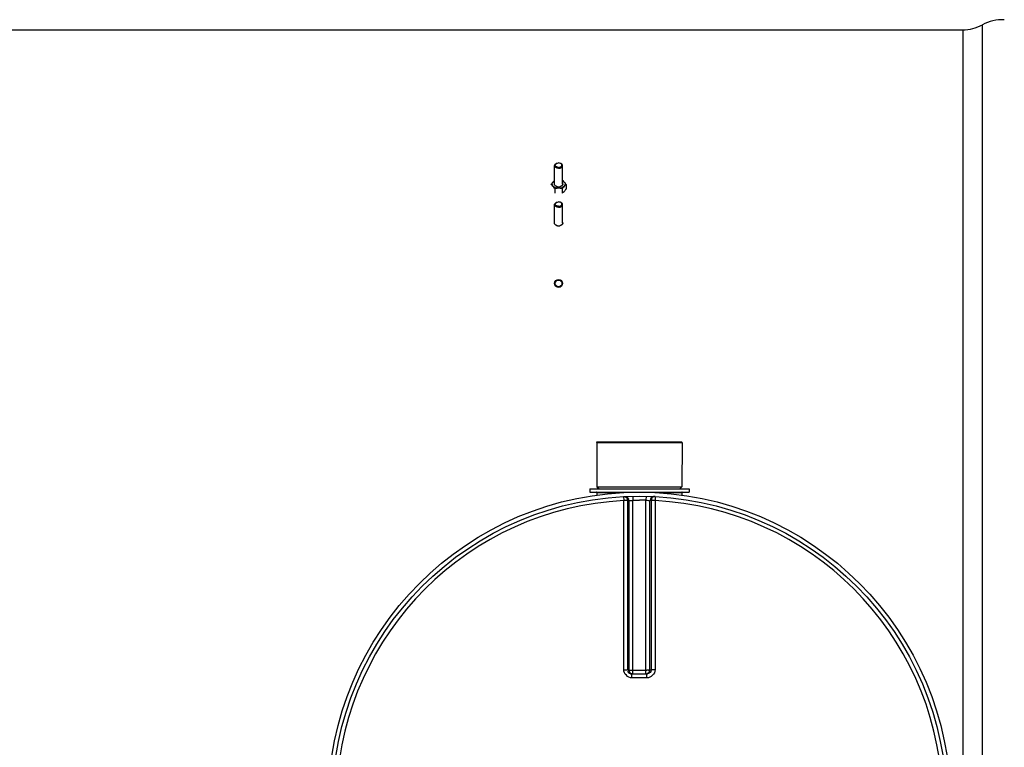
# Model space of a CAD drawing. Header units: millimetres. Extents: x 0 to 297, y 0 to 210.
# Tile 128 of 256: x 162.02 to 170.55, y 92.62 to 98.92. Entities that reach past the tile are written whole.
import ezdxf

# ---------------------------------------------------------------- set-up
doc = ezdxf.new("R2010")
doc.units = ezdxf.units.MM
doc.header["$LTSCALE"] = 16.335
doc.layers.get('0').update_dxf_attribs({"linetype": 'CONTINUOUS'})
for name, color, linetype in [('01_GLOBAL', 7, 'CONTINUOUS'), ('AXE-VISSERIE', 7, 'CONTINUOUS'), ('AXES_REF', 7, 'CONTINUOUS')]:
    doc.layers.add(name, color=color, linetype=linetype)

msp = doc.modelspace()

# ---------------------------------------------------------------- linework, layer by layer
at = {"color": 7, "linetype": 'Continuous'}
for p, q in [((147.8558, 98.8335), (170.1858, 98.8335)), ((166.6668, 97.6762), (166.6699, 97.6775)), ((166.7048, 97.6762), (166.7018, 97.6775)), ((166.7505, 97.4952), (166.7505, 97.455)), ((166.6535, 97.4592), (166.6535, 97.419)), ((166.7181, 97.4592), (166.7181, 97.419)), ((166.6668, 97.3388), (166.6699, 97.34)), ((166.7048, 97.3388), (166.7018, 97.34)), ((167.0166, 95.26), (167.7551, 95.26)), ((167.0166, 95.26), (167.0183, 94.875)), ((167.7551, 95.26), (167.7533, 94.875)), ((166.9553, 94.8575), (167.8163, 94.8575)), ((166.9553, 94.8575), (166.9553, 94.8295)), ((166.9553, 94.8295), (167.8163, 94.8295)), ((167.0183, 94.875), (167.7533, 94.875)), ((167.0183, 94.875), (167.0358, 94.8575)), ((167.0183, 94.826), (167.0183, 94.8043)), ((167.7533, 94.875), (167.7358, 94.8575)), ((167.7533, 94.826), (167.7533, 94.8043)), ((167.8163, 94.8575), (167.8163, 94.8295)), ((167.3204, 93.2556), (167.3173, 93.2558)), ((167.3204, 93.2556), (167.4512, 93.2556)), ((167.4543, 93.2558), (167.4512, 93.2556))]:
    msp.add_line(p, q, dxfattribs=at)
at = {"color": 9, "linetype": 'Continuous'}
for p, q in [((170.1858, 98.8335), (170.1858, 85.4355)), ((170.3558, 85.3914), (170.3558, 98.8775)), ((167.0183, 94.826), (167.251, 94.826)), ((167.5206, 94.826), (167.7533, 94.826)), ((167.2481, 94.7909), (167.2499, 94.7569)), ((167.2499, 93.291), (167.2499, 94.7569)), ((167.2846, 93.2907), (167.2846, 94.7561)), ((167.2945, 94.7565), (167.2945, 93.2898)), ((167.3284, 94.7938), (167.3292, 94.7598)), ((167.3292, 93.2556), (167.3292, 94.7598)), ((167.4432, 94.7938), (167.4424, 94.7598)), ((167.4424, 93.2556), (167.4424, 94.7598)), ((167.4771, 93.2898), (167.4771, 94.7565)), ((167.487, 94.7561), (167.487, 93.2907)), ((167.5235, 94.7909), (167.5217, 94.7569)), ((167.5217, 94.7569), (167.5217, 93.291)), ((167.2846, 93.2907), (167.2945, 93.2898)), ((167.3292, 93.2894), (167.4424, 93.2894)), ((167.4771, 93.2898), (167.487, 93.2907)), ((167.3204, 93.221), (167.3204, 93.2556)), ((167.3858, 93.221), (167.3204, 93.221)), ((167.4512, 93.221), (167.3858, 93.221)), ((167.4512, 93.221), (167.4512, 93.2556))]:
    msp.add_line(p, q, dxfattribs=at)
at = {"color": 7, "linetype": 'Continuous'}
for centre, radius in [((166.6858, 96.6376), 0.035), ((166.6858, 96.6376), 0.0293), ((167.3858, 92.1345), 2.66)]:
    msp.add_circle(centre, radius, dxfattribs=at)
for centre, radius, start, end in [((170.5257, 98.5715), 0.35, 86.70179, 119.05289), ((170.1858, 99.1835), 0.35, 270, 299.05289), ((166.6807, 97.6507), 0.0289, 118.31431, 121.80781), ((166.6822, 97.6478), 0.0321, 112.55141, 118.27433), ((166.6894, 97.6478), 0.0321, 61.72567, 67.44859), ((166.6909, 97.6507), 0.0289, 58.19219, 61.68569), ((166.5207, 97.3748), 0.1568, 41.94563, 50.15916), ((166.7528, 97.4119), 0.1552, 131.09414, 138.09515), ((166.6826, 97.5178), 0.0431, 247.3831, 248.83931), ((166.6858, 97.53), 0.0558, 260.12851, 279.87149), ((166.689, 97.5178), 0.0431, 291.16069, 292.6169), ((166.6188, 97.4119), 0.1552, 41.90485, 48.90586), ((166.8509, 97.3748), 0.1568, 129.84084, 138.05437), ((166.3635, 97.251), 0.357, 35.67965, 36.40745), ((167.0081, 97.251), 0.357, 143.59255, 144.32035), ((166.6177, 97.5394), 0.1568, 309.84084, 318.05437), ((166.6807, 97.3132), 0.0289, 118.31431, 121.80781), ((166.6822, 97.3104), 0.0321, 112.55141, 118.27433), ((166.6894, 97.3104), 0.0321, 61.72567, 67.44859), ((166.6909, 97.3132), 0.0289, 58.19219, 61.68569), ((166.6826, 97.1803), 0.0431, 247.3831, 248.83931), ((166.6858, 97.1926), 0.0558, 260.12851, 279.87149), ((166.689, 97.1803), 0.0431, 291.16069, 292.6169), ((167.0148, 94.826), 0.0035, 0, 90), ((167.7568, 94.826), 0.0035, 90, 180)]:
    msp.add_arc(centre, radius, start, end, dxfattribs=at)
at = {"color": 9, "linetype": 'Continuous'}
for centre, radius, start, end in [((167.3858, 92.1345), 2.6259, 92.96745, 177.03255), ((167.4205, 92.1352), 2.6244, 92.75322, 92.96811), ((167.3858, 92.1362), 2.6242, 88.76403, 89.99998), ((167.3511, 92.1352), 2.6244, 87.03189, 87.24678), ((167.3858, 92.1345), 2.6259, 2.96745, 87.03255), ((167.3167, 94.4723), 1.1828, 270.20147, 270.43504), ((167.4549, 94.4722), 1.1828, 269.565, 269.79411), ((167.3219, 93.3079), 0.0523, 256.57668, 260.47111), ((167.3213, 93.304), 0.0484, 260.43082, 265.24383), ((167.4404, 93.3011), 0.0464, 283.7408, 289.36219), ((167.4409, 93.2998), 0.0451, 289.32474, 295.13896)]:
    msp.add_arc(centre, radius, start, end, dxfattribs=at)
at = {"color": 7, "linetype": 'Continuous'}
for points, knots in [([(166.6508, 97.6573), (166.6508, 97.6592), (166.6526, 97.6678), (166.6606, 97.6737), (166.6668, 97.6762)], [0, 0, 0, 0, 0.220303, 1, 1, 1, 1]), ([(166.6858, 97.6348), (166.6773, 97.6348), (166.662, 97.6374), (166.6508, 97.651), (166.6508, 97.6573)], [0, 0, 0, 0, 0.575061, 1, 1, 1, 1]), ([(166.6858, 97.6429), (166.6802, 97.6429), (166.6701, 97.6447), (166.6576, 97.6527), (166.6553, 97.6668), (166.6618, 97.673), (166.6654, 97.6752)], [0, 0, 0, 0, 0.307767, 0.561503, 0.765581, 1, 1, 1, 1]), ([(166.6858, 97.6429), (166.6914, 97.6429), (166.7015, 97.6447), (166.714, 97.6527), (166.7163, 97.6668), (166.7098, 97.673), (166.7062, 97.6752)], [0, 0, 0, 0, 0.307767, 0.561503, 0.765581, 1, 1, 1, 1]), ([(166.6858, 97.6348), (166.6943, 97.6348), (166.7096, 97.6374), (166.7208, 97.651), (166.7208, 97.6573)], [0, 0, 0, 0, 0.575061, 1, 1, 1, 1]), ([(166.7208, 97.6573), (166.7208, 97.6592), (166.719, 97.6678), (166.711, 97.6737), (166.7048, 97.6762)], [0, 0, 0, 0, 0.220303, 1, 1, 1, 1]), ([(166.666, 97.478), (166.6643, 97.4788), (166.6582, 97.4818), (166.6527, 97.4869), (166.6508, 97.4914)], [0, 0, 0, 0, 0.282313, 1, 1, 1, 1]), ([(166.6858, 97.4616), (166.6766, 97.4616), (166.6644, 97.4635), (166.6533, 97.4682), (166.6508, 97.4695)], [0, 0, 0, 0, 0.763299, 1, 1, 1, 1]), ([(166.7208, 97.4695), (166.7183, 97.4682), (166.7072, 97.4635), (166.695, 97.4616), (166.6858, 97.4616)], [0, 0, 0, 0, 0.236701, 1, 1, 1, 1]), ([(166.7208, 97.4914), (166.7202, 97.49), (166.7166, 97.484), (166.7105, 97.4801), (166.7056, 97.478)], [0, 0, 0, 0, 0.223041, 1, 1, 1, 1]), ([(166.6508, 97.3199), (166.6508, 97.3218), (166.6526, 97.3304), (166.6606, 97.3362), (166.6668, 97.3388)], [0, 0, 0, 0, 0.220303, 1, 1, 1, 1]), ([(166.6858, 97.2974), (166.6773, 97.2974), (166.662, 97.2999), (166.6508, 97.3136), (166.6508, 97.3199)], [0, 0, 0, 0, 0.575061, 1, 1, 1, 1]), ([(166.6858, 97.3054), (166.6802, 97.3054), (166.6701, 97.3072), (166.6576, 97.3153), (166.6553, 97.3294), (166.6618, 97.3355), (166.6654, 97.3378)], [0, 0, 0, 0, 0.307767, 0.561503, 0.765581, 1, 1, 1, 1]), ([(166.6858, 97.3054), (166.6914, 97.3054), (166.7015, 97.3072), (166.714, 97.3153), (166.7163, 97.3294), (166.7098, 97.3355), (166.7062, 97.3378)], [0, 0, 0, 0, 0.307767, 0.561503, 0.765581, 1, 1, 1, 1]), ([(166.6858, 97.2974), (166.6943, 97.2974), (166.7096, 97.2999), (166.7208, 97.3136), (166.7208, 97.3199)], [0, 0, 0, 0, 0.575061, 1, 1, 1, 1]), ([(166.7208, 97.3199), (166.7208, 97.3218), (166.719, 97.3304), (166.711, 97.3362), (166.7048, 97.3388)], [0, 0, 0, 0, 0.220303, 1, 1, 1, 1]), ([(166.666, 97.1406), (166.6643, 97.1413), (166.6582, 97.1443), (166.6527, 97.1494), (166.6508, 97.1539)], [0, 0, 0, 0, 0.282313, 1, 1, 1, 1]), ([(166.7208, 97.1539), (166.7202, 97.1525), (166.7166, 97.1466), (166.7105, 97.1426), (166.7056, 97.1406)], [0, 0, 0, 0, 0.223041, 1, 1, 1, 1])]:
    msp.add_open_spline(points, degree=3, knots=knots, dxfattribs=at)
for points in [[(166.6699, 97.6775), (166.6749, 97.6796), (166.6804, 97.6805), (166.6858, 97.6805)], [(166.7017, 97.6775), (166.6968, 97.6796), (166.6912, 97.6805), (166.6858, 97.6805)], [(166.6211, 97.4952), (166.6262, 97.5022), (166.6315, 97.5091), (166.6373, 97.5156)], [(166.6373, 97.4796), (166.633, 97.4844), (166.6266, 97.4976), (166.633, 97.5108), (166.6373, 97.5156)], [(166.6373, 97.5156), (166.6411, 97.5198), (166.6458, 97.5231), (166.6508, 97.5257)], [(166.6508, 97.4629), (166.6465, 97.4686), (166.6421, 97.4743), (166.6373, 97.4796)], [(166.6508, 97.4695), (166.6458, 97.4721), (166.6411, 97.4754), (166.6373, 97.4796)], [(166.6495, 97.4976), (166.6495, 97.4997), (166.65, 97.5019), (166.6508, 97.5039)], [(166.6508, 97.4914), (166.65, 97.4933), (166.6495, 97.4955), (166.6495, 97.4976)], [(166.6762, 97.4751), (166.6731, 97.4756), (166.67, 97.4765), (166.6671, 97.4776)], [(166.7045, 97.4776), (166.7016, 97.4765), (166.6985, 97.4756), (166.6954, 97.4751)], [(166.7208, 97.5257), (166.7258, 97.5231), (166.7305, 97.5198), (166.7343, 97.5156)], [(166.7208, 97.5039), (166.7217, 97.5019), (166.7221, 97.4997), (166.7221, 97.4976)], [(166.7221, 97.4976), (166.7221, 97.4955), (166.7217, 97.4933), (166.7208, 97.4914)], [(166.7343, 97.4796), (166.7305, 97.4754), (166.7258, 97.4721), (166.7208, 97.4695)], [(166.7343, 97.4796), (166.7295, 97.4743), (166.7251, 97.4686), (166.7208, 97.4629)], [(166.7343, 97.5156), (166.7401, 97.5091), (166.7454, 97.5022), (166.7505, 97.4952)], [(166.7343, 97.5156), (166.7386, 97.5108), (166.745, 97.4976), (166.7386, 97.4844), (166.7343, 97.4796)], [(166.6858, 97.4616), (166.675, 97.4616), (166.6642, 97.4607), (166.6535, 97.4592)], [(166.7181, 97.4592), (166.7074, 97.4607), (166.6966, 97.4616), (166.6858, 97.4616)], [(166.7505, 97.455), (166.7454, 97.4479), (166.7401, 97.441), (166.7343, 97.4346)], [(166.6699, 97.34), (166.6749, 97.3421), (166.6804, 97.3431), (166.6858, 97.3431)], [(166.7017, 97.34), (166.6968, 97.3421), (166.6912, 97.3431), (166.6858, 97.3431)], [(166.6495, 97.1601), (166.6495, 97.1623), (166.65, 97.1644), (166.6508, 97.1664)], [(166.6508, 97.1539), (166.65, 97.1559), (166.6495, 97.158), (166.6495, 97.1601)], [(166.6762, 97.1376), (166.6731, 97.1382), (166.67, 97.139), (166.6671, 97.1401)], [(166.7045, 97.1401), (166.7016, 97.139), (166.6985, 97.1382), (166.6954, 97.1376)], [(166.7208, 97.1664), (166.7217, 97.1644), (166.7221, 97.1623), (166.7221, 97.1601)], [(166.7221, 97.1601), (166.7221, 97.158), (166.7217, 97.1559), (166.7208, 97.1539)]]:
    msp.add_open_spline(points, degree=3, dxfattribs=at)
at = {"color": 9, "linetype": 'Continuous'}
for points, knots in [([(167.2481, 94.7909), (167.2572, 94.7914), (167.2761, 94.7889), (167.2828, 94.7666), (167.2785, 94.7603)], [0, 0, 0, 0, 0.541371, 1, 1, 1, 1]), ([(167.2846, 94.7561), (167.2813, 94.7567), (167.2708, 94.7565), (167.2604, 94.7568), (167.2533, 94.7567)], [0, 0, 0, 0, 0.325359, 1, 1, 1, 1]), ([(167.2581, 94.7914), (167.2671, 94.7918), (167.286, 94.7893), (167.2927, 94.7671), (167.2884, 94.7608)], [0, 0, 0, 0, 0.541188, 1, 1, 1, 1]), ([(167.2945, 94.7565), (167.2973, 94.7574), (167.3069, 94.7585), (167.3165, 94.759), (167.3232, 94.7589)], [0, 0, 0, 0, 0.303685, 1, 1, 1, 1]), ([(167.4424, 94.7598), (167.45, 94.7594), (167.4517, 94.7604), (167.4713, 94.7572), (167.4698, 94.7573)], [0, 0, 0, 0, 0.833231, 1, 1, 1, 1]), ([(167.5135, 94.7914), (167.5045, 94.7918), (167.4856, 94.7893), (167.479, 94.7671), (167.4833, 94.7608)], [0, 0, 0, 0, 0.541188, 1, 1, 1, 1]), ([(167.5235, 94.7909), (167.5145, 94.7914), (167.4955, 94.789), (167.4889, 94.7667), (167.4932, 94.7604)], [0, 0, 0, 0, 0.541905, 1, 1, 1, 1]), ([(167.5217, 94.7569), (167.5139, 94.7569), (167.512, 94.7575), (167.4907, 94.7562), (167.4926, 94.7561)], [0, 0, 0, 0, 0.803532, 1, 1, 1, 1]), ([(167.2499, 93.291), (167.2577, 93.291), (167.2596, 93.2913), (167.2809, 93.2907), (167.279, 93.2907)], [0, 0, 0, 0, 0.80408, 1, 1, 1, 1]), ([(167.2945, 93.2898), (167.2973, 93.2895), (167.3061, 93.2896), (167.3149, 93.2895), (167.3209, 93.2895)], [0, 0, 0, 0, 0.323299, 1, 1, 1, 1]), ([(167.4771, 93.2898), (167.4743, 93.2895), (167.4654, 93.2896), (167.4566, 93.2895), (167.4506, 93.2895)], [0, 0, 0, 0, 0.323324, 1, 1, 1, 1]), ([(167.487, 93.2907), (167.487, 93.2825), (167.486, 93.2651), (167.4656, 93.26), (167.4601, 93.2639)], [0, 0, 0, 0, 0.54721, 1, 1, 1, 1]), ([(167.5217, 93.291), (167.5139, 93.291), (167.512, 93.2913), (167.4907, 93.2907), (167.4926, 93.2907)], [0, 0, 0, 0, 0.804078, 1, 1, 1, 1]), ([(167.3097, 93.257), (167.3031, 93.2586), (167.2882, 93.2627), (167.289, 93.2798), (167.2926, 93.2848)], [0, 0, 0, 0, 0.526549, 1, 1, 1, 1]), ([(167.46, 93.259), (167.4651, 93.2614), (167.4757, 93.2679), (167.4743, 93.2814), (167.4713, 93.2858)], [0, 0, 0, 0, 0.513072, 1, 1, 1, 1])]:
    msp.add_open_spline(points, degree=3, knots=knots, dxfattribs=at)
for points in [[(167.3292, 94.7598), (167.3481, 94.7602), (167.3669, 94.7606), (167.3858, 94.7601)], [(167.3204, 93.221), (167.2873, 93.221), (167.2499, 93.2579), (167.2499, 93.291)], [(167.2945, 93.2898), (167.2945, 93.2761), (167.3084, 93.2535), (167.3211, 93.2585)], [(167.5217, 93.291), (167.5217, 93.2579), (167.4843, 93.221), (167.4512, 93.221)]]:
    msp.add_open_spline(points, degree=3, dxfattribs=at)
at = {"layer": '01_GLOBAL', "color": 7, "linetype": 'Continuous'}
msp.add_circle((167.3858, 92.1345), 2.695, dxfattribs=at)
at = {"layer": 'AXE-VISSERIE', "color": 7, "linetype": 'Continuous'}
for p, q in [((166.6508, 97.4966), (166.6508, 97.6573)), ((166.7208, 97.4966), (166.7208, 97.6573)), ((166.6508, 97.1592), (166.6508, 97.3199)), ((166.7208, 97.1592), (166.7208, 97.3199))]:
    msp.add_line(p, q, dxfattribs=at)
at = {"layer": 'AXES_REF', "color": 7, "linetype": 'Continuous'}
for p, q in [((167.0183, 95.267), (167.7533, 95.267)), ((167.0183, 95.26), (167.0183, 95.267)), ((167.7533, 95.26), (167.7533, 95.267))]:
    msp.add_line(p, q, dxfattribs=at)

doc.saveas('drawing.dxf')
